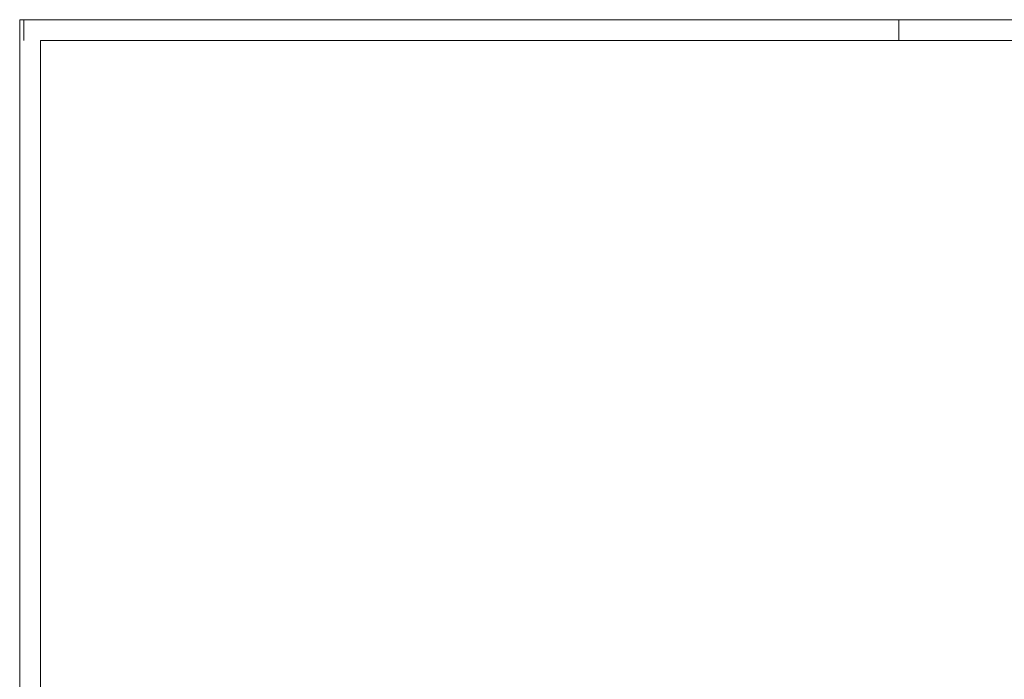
# Model space of a CAD drawing. Header units: millimetres. Extents: x -961 to -120, y -1265 to -671.
# Tile 7 of 12: x -961 to -725, y -829 to -671. Entities that reach past the tile are written whole.
import ezdxf

# ---------------------------------------------------------------- set-up
doc = ezdxf.new("R2010")
doc.units = ezdxf.units.MM
doc.linetypes.add('XKITLINE00', pattern=[0])
doc.layers.add('Tekening kader', color=3, linetype='Continuous', lineweight=0)

msp = doc.modelspace()

# ---------------------------------------------------------------- linework, layer by layer
at = {"layer": 'Tekening kader', "linetype": 'XKITLINE00', "lineweight": 0}
for p, q in [((-119.82, -670.76), (-960.82, -670.76)), ((-960.82, -670.76), (-960.82, -1264.76)), ((-955.82, -670.76), (-960.82, -670.76)), ((-959.82, -675.76), (-959.82, -670.76)), ((-749.82, -675.76), (-749.82, -670.76)), ((-124.82, -675.76), (-955.82, -675.76)), ((-955.82, -675.76), (-955.82, -1259.76))]:
    msp.add_line(p, q, dxfattribs=at)

doc.saveas('drawing.dxf')
